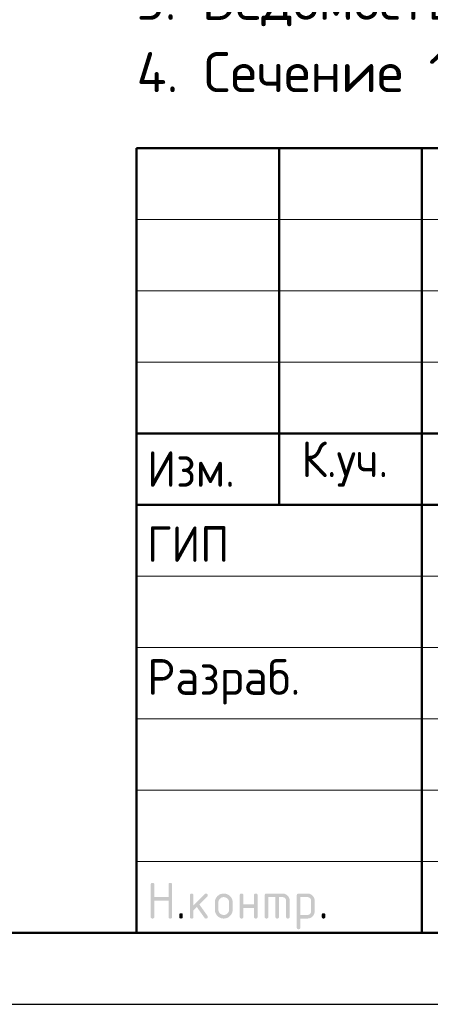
# Model space of a CAD drawing. Header units: millimetres. Extents: x 0 to 21000, y 0 to 14850.
# Tile 11 of 17: x 11090 to 12530, y 0 to 3451. Entities that reach past the tile are written whole.
import ezdxf

# ---------------------------------------------------------------- set-up
doc = ezdxf.new("R2010")
doc.units = ezdxf.units.MM
doc.layers.add('Standard', color=7, linetype='Continuous', lineweight=25)
doc.styles.add('ISOCPEUR', font='txt')

msp = doc.modelspace()

# ---------------------------------------------------------------- hatches: boundary and pattern name
at = {"layer": 'Standard', "linetype": 'Continuous', "lineweight": 25, "transparency": 33554687}
for points in [[(11549.5, 306.9), (11549.5, 419.4), (11549.5, 420.2), (11549.6, 420.9), (11549.7, 421.5), (11549.9, 422.1), (11550.1, 422.7), (11550.4, 423.2), (11550.7, 423.7), (11551.1, 424.1), (11551.5, 424.5), (11552, 424.8), (11552.5, 425.1), (11553.1, 425.3), (11553.6, 425.4), (11554.3, 425.5), (11555, 425.6), (11555.8, 425.6), (11556.6, 425.6), (11557.3, 425.5), (11558, 425.4), (11558.5, 425.3), (11559.1, 425.1), (11559.6, 424.8), (11560.1, 424.5), (11560.5, 424.1), (11560.9, 423.7), (11561.2, 423.2), (11561.5, 422.7), (11561.7, 422.1), (11561.9, 421.5), (11562, 420.9), (11562.1, 420.2), (11562.1, 419.4), (11562.1, 375.7), (11611.9, 375.7), (11611.9, 419.4), (11611.9, 420.2), (11612, 420.9), (11612.1, 421.5), (11612.3, 422.1), (11612.5, 422.7), (11612.8, 423.2), (11613.1, 423.7), (11613.5, 424.1), (11613.9, 424.5), (11614.4, 424.8), (11614.9, 425.1), (11615.4, 425.3), (11616, 425.4), (11616.7, 425.5), (11617.4, 425.6), (11618.2, 425.6), (11619, 425.6), (11619.7, 425.5), (11620.3, 425.4), (11620.9, 425.3), (11621.5, 425.1), (11622, 424.8), (11622.5, 424.5), (11622.9, 424.1), (11623.3, 423.7), (11623.6, 423.2), (11623.9, 422.7), (11624.1, 422.1), (11624.3, 421.5), (11624.3, 420.9), (11624.4, 420.2), (11624.4, 419.4), (11624.4, 306.9), (11624.4, 306.1), (11624.3, 305.4), (11624.3, 304.7), (11624.1, 304.2), (11623.9, 303.6), (11623.6, 303.1), (11623.3, 302.6), (11622.9, 302.2), (11622.5, 301.8), (11622, 301.5), (11621.5, 301.2), (11620.9, 301), (11620.3, 300.8), (11619.7, 300.7), (11619, 300.6), (11618.2, 300.6), (11617.4, 300.6), (11616.7, 300.7), (11616, 300.8), (11615.4, 301), (11614.9, 301.2), (11614.4, 301.5), (11613.9, 301.8), (11613.5, 302.2), (11613.1, 302.6), (11612.8, 303.1), (11612.5, 303.6), (11612.3, 304.2), (11612.1, 304.7), (11612, 305.4), (11611.9, 306.1), (11611.9, 306.9), (11611.9, 363.1), (11562.1, 363.1), (11562.1, 306.9), (11562.1, 306.1), (11562, 305.4), (11561.9, 304.7), (11561.7, 304.2), (11561.5, 303.6), (11561.2, 303.1), (11560.9, 302.6), (11560.5, 302.2), (11560.1, 301.8), (11559.6, 301.5), (11559.1, 301.2), (11558.5, 301), (11558, 300.8), (11557.3, 300.7), (11556.6, 300.6), (11555.8, 300.6), (11555, 300.6), (11554.3, 300.7), (11553.6, 300.8), (11553.1, 301), (11552.5, 301.2), (11552, 301.5), (11551.5, 301.8), (11551.1, 302.2), (11550.7, 302.6), (11550.4, 303.1), (11550.1, 303.6), (11549.9, 304.2), (11549.7, 304.7), (11549.6, 305.4), (11549.5, 306.1)], [(11699.5, 347), (11738.8, 386.3), (11739.2, 386.7), (11739.7, 387.1), (11740.2, 387.4), (11740.8, 387.6), (11741.3, 387.9), (11741.9, 388), (11742.5, 388.1), (11743.2, 388.1), (11744, 388.1), (11744.7, 388), (11745.4, 387.9), (11745.9, 387.7), (11746.5, 387.5), (11747, 387.2), (11747.5, 386.9), (11747.9, 386.5), (11748.3, 386.1), (11748.6, 385.6), (11748.9, 385.1), (11749.1, 384.6), (11749.3, 384), (11749.4, 383.3), (11749.5, 382.6), (11749.5, 381.8), (11749.5, 381.2), (11749.3, 380.6), (11749.2, 380.1), (11749, 379.5), (11748.7, 379), (11748.4, 378.5), (11748, 378), (11747.6, 377.5), (11720.1, 350), (11748.2, 310.5), (11748.8, 309.6), (11749.1, 308.7), (11749.5, 307.8), (11749.5, 306.8), (11749.5, 306), (11749.4, 305.4), (11749.3, 304.7), (11749.1, 304.1), (11748.9, 303.5), (11748.6, 303), (11748.3, 302.6), (11747.9, 302.2), (11747.5, 301.8), (11747, 301.5), (11746.5, 301.2), (11745.9, 301), (11745.4, 300.8), (11744.7, 300.7), (11744, 300.6), (11743.2, 300.6), (11742.4, 300.6), (11741.6, 300.8), (11740.9, 301), (11740.2, 301.3), (11739.6, 301.6), (11739, 302.1), (11738.5, 302.6), (11738, 303.3), (11711.1, 341.1), (11699.5, 329.4), (11699.5, 306.9), (11699.5, 306.1), (11699.4, 305.4), (11699.3, 304.7), (11699.1, 304.2), (11698.9, 303.6), (11698.6, 303.1), (11698.3, 302.6), (11697.9, 302.2), (11697.5, 301.8), (11697, 301.5), (11696.5, 301.2), (11696, 301), (11695.4, 300.8), (11694.7, 300.7), (11694, 300.6), (11693.2, 300.6), (11692.4, 300.6), (11691.7, 300.7), (11691.1, 300.8), (11690.5, 301), (11689.9, 301.2), (11689.4, 301.5), (11688.9, 301.8), (11688.5, 302.2), (11688.1, 302.6), (11687.8, 303.1), (11687.5, 303.6), (11687.3, 304.2), (11687.1, 304.7), (11687, 305.4), (11687, 306.1), (11687, 306.9), (11687, 381.8), (11687, 382.6), (11687, 383.3), (11687.1, 384), (11687.3, 384.6), (11687.5, 385.1), (11687.8, 385.6), (11688.1, 386.1), (11688.5, 386.5), (11688.9, 386.9), (11689.4, 387.2), (11689.9, 387.5), (11690.5, 387.7), (11691.1, 387.9), (11691.7, 388), (11692.4, 388.1), (11693.2, 388.1), (11694, 388.1), (11694.7, 388), (11695.4, 387.9), (11696, 387.7), (11696.5, 387.5), (11697, 387.2), (11697.5, 386.9), (11697.9, 386.5), (11698.3, 386.1), (11698.6, 385.6), (11698.9, 385.1), (11699.1, 384.6), (11699.3, 384), (11699.4, 383.3), (11699.5, 382.6), (11699.5, 381.8)], [(11874.3, 338.1), (11874.3, 306.9), (11874.3, 306.1), (11874.2, 305.4), (11874.1, 304.7), (11873.9, 304.2), (11873.7, 303.6), (11873.5, 303.1), (11873.2, 302.6), (11872.8, 302.2), (11872.4, 301.8), (11871.9, 301.5), (11871.4, 301.2), (11870.8, 301), (11870.2, 300.8), (11869.5, 300.7), (11868.9, 300.6), (11868.1, 300.6), (11867.3, 300.6), (11866.6, 300.7), (11865.9, 300.8), (11865.3, 301), (11864.7, 301.2), (11864.3, 301.5), (11863.8, 301.8), (11863.4, 302.2), (11863, 302.6), (11862.7, 303.1), (11862.4, 303.6), (11862.2, 304.2), (11862, 304.7), (11861.9, 305.4), (11861.8, 306.1), (11861.8, 306.9), (11861.8, 381.8), (11861.8, 382.6), (11861.9, 383.3), (11862, 384), (11862.2, 384.6), (11862.4, 385.1), (11862.7, 385.6), (11863, 386.1), (11863.4, 386.5), (11863.8, 386.9), (11864.3, 387.2), (11864.7, 387.5), (11865.3, 387.7), (11865.9, 387.9), (11866.6, 388), (11867.3, 388.1), (11868.1, 388.1), (11868.9, 388.1), (11869.5, 388), (11870.2, 387.9), (11870.8, 387.7), (11871.4, 387.5), (11871.9, 387.2), (11872.4, 386.9), (11872.8, 386.5), (11873.2, 386.1), (11873.5, 385.6), (11873.7, 385.2), (11873.9, 384.6), (11874.1, 384), (11874.2, 383.3), (11874.3, 382.6), (11874.3, 381.8), (11874.3, 350.6), (11911.7, 350.6), (11911.7, 381.8), (11911.7, 382.6), (11911.8, 383.3), (11911.9, 384), (11912.1, 384.6), (11912.3, 385.2), (11912.6, 385.6), (11912.8, 386.1), (11913.2, 386.5), (11913.6, 386.9), (11914.1, 387.2), (11914.6, 387.5), (11915.2, 387.7), (11915.8, 387.9), (11916.5, 388), (11917.1, 388.1), (11917.9, 388.1), (11918.7, 388.1), (11919.4, 388), (11920.1, 387.9), (11920.7, 387.7), (11921.3, 387.5), (11921.7, 387.2), (11922.2, 386.9), (11922.6, 386.5), (11923, 386.1), (11923.3, 385.6), (11923.6, 385.1), (11923.8, 384.6), (11924, 384), (11924.1, 383.3), (11924.2, 382.6), (11924.2, 381.8), (11924.2, 306.9), (11924.2, 306.1), (11924.1, 305.4), (11924, 304.7), (11923.8, 304.2), (11923.6, 303.6), (11923.3, 303.1), (11923, 302.6), (11922.6, 302.2), (11922.2, 301.8), (11921.7, 301.5), (11921.3, 301.2), (11920.7, 301), (11920.1, 300.8), (11919.4, 300.7), (11918.7, 300.6), (11917.9, 300.6), (11917.1, 300.6), (11916.5, 300.7), (11915.8, 300.8), (11915.2, 301), (11914.6, 301.2), (11914.1, 301.5), (11913.6, 301.8), (11913.2, 302.2), (11912.8, 302.6), (11912.6, 303.1), (11912.3, 303.6), (11912.1, 304.2), (11911.9, 304.7), (11911.8, 305.4), (11911.7, 306.1), (11911.7, 306.9), (11911.7, 338.1)], [(11955.5, 388.1), (12011.7, 388.1), (12013, 388.1), (12014.2, 388), (12015.5, 387.8), (12016.7, 387.6), (12017.9, 387.4), (12019.1, 387.1), (12020.2, 386.7), (12021.3, 386.3), (12022.4, 385.8), (12023.5, 385.2), (12024.5, 384.7), (12025.5, 384), (12026.6, 383.3), (12027.5, 382.5), (12028.5, 381.7), (12029.4, 380.8), (12030.3, 379.9), (12031.1, 378.9), (12031.9, 378), (12032.6, 376.9), (12033.3, 375.9), (12033.8, 374.9), (12034.4, 373.8), (12034.8, 372.7), (12035.3, 371.6), (12035.6, 370.5), (12036, 369.3), (12036.2, 368.1), (12036.4, 366.9), (12036.6, 365.6), (12036.7, 364.4), (12036.7, 363.1), (12036.7, 306.9), (12036.7, 306.1), (12036.6, 305.4), (12036.5, 304.7), (12036.3, 304.2), (12036.1, 303.6), (12035.8, 303.1), (12035.5, 302.6), (12035.1, 302.2), (12034.7, 301.8), (12034.2, 301.5), (12033.7, 301.2), (12033.1, 301), (12032.6, 300.8), (12031.9, 300.7), (12031.2, 300.6), (12030.4, 300.6), (12029.6, 300.6), (12028.9, 300.7), (12028.3, 300.8), (12027.7, 301), (12027.1, 301.2), (12026.6, 301.5), (12026.1, 301.8), (12025.7, 302.2), (12025.3, 302.6), (12025, 303.1), (12024.7, 303.6), (12024.5, 304.2), (12024.3, 304.7), (12024.2, 305.4), (12024.1, 306.1), (12024.1, 306.9), (12024.1, 363.1), (12024.1, 364.4), (12023.9, 365.6), (12023.7, 366.8), (12023.2, 367.9), (12022.8, 369), (12022.1, 370.1), (12021.5, 371.1), (12020.6, 372), (12019.7, 372.9), (12018.7, 373.5), (12017.7, 374.2), (12016.5, 374.7), (12015.4, 375.1), (12014.2, 375.3), (12013, 375.5), (12011.7, 375.5), (11999.2, 375.5), (11999.2, 306.9), (11999.2, 306.1), (11999.1, 305.4), (11999, 304.7), (11998.8, 304.2), (11998.6, 303.6), (11998.3, 303.1), (11998, 302.6), (11997.7, 302.2), (11997.3, 301.8), (11996.8, 301.5), (11996.3, 301.2), (11995.7, 301), (11995.1, 300.8), (11994.4, 300.7), (11993.7, 300.6), (11993, 300.6), (11992.2, 300.6), (11991.5, 300.7), (11990.8, 300.8), (11990.2, 301), (11989.6, 301.2), (11989.1, 301.5), (11988.7, 301.8), (11988.3, 302.2), (11987.9, 302.6), (11987.6, 303.1), (11987.3, 303.6), (11987.1, 304.2), (11986.9, 304.7), (11986.8, 305.4), (11986.7, 306.1), (11986.7, 306.9), (11986.7, 375.5), (11961.8, 375.5), (11961.8, 306.9), (11961.8, 306.1), (11961.7, 305.4), (11961.6, 304.7), (11961.4, 304.2), (11961.2, 303.6), (11960.9, 303.1), (11960.6, 302.6), (11960.2, 302.2), (11959.8, 301.8), (11959.3, 301.5), (11958.8, 301.2), (11958.2, 301), (11957.7, 300.8), (11957, 300.7), (11956.3, 300.6), (11955.5, 300.6), (11954.7, 300.6), (11954, 300.7), (11953.4, 300.8), (11952.8, 301), (11952.2, 301.2), (11951.7, 301.5), (11951.2, 301.8), (11950.8, 302.2), (11950.4, 302.6), (11950.1, 303.1), (11949.8, 303.6), (11949.6, 304.2), (11949.4, 304.7), (11949.3, 305.4), (11949.2, 306.1), (11949.2, 306.9), (11949.2, 381.8), (11949.2, 382.6), (11949.3, 383.3), (11949.4, 384), (11949.6, 384.6), (11949.8, 385.1), (11950.1, 385.6), (11950.4, 386.1), (11950.8, 386.5), (11951.2, 386.9), (11951.7, 387.2), (11952.2, 387.5), (11952.8, 387.7), (11953.3, 387.9), (11954, 388), (11954.7, 388.1)], [(11649.5, 313.2), (11649.5, 313.9), (11649.6, 314.6), (11649.7, 315.3), (11649.9, 315.9), (11650.1, 316.5), (11650.4, 317), (11650.7, 317.5), (11651.1, 317.9), (11651.5, 318.3), (11651.9, 318.5), (11652.4, 318.8), (11653, 319), (11653.6, 319.2), (11654.3, 319.3), (11655, 319.4), (11655.8, 319.4), (11656.5, 319.4), (11657.2, 319.3), (11657.9, 319.2), (11658.5, 319), (11659.1, 318.8), (11659.6, 318.5), (11660.1, 318.3), (11660.4, 317.9), (11660.8, 317.5), (11661.1, 317), (11661.4, 316.5), (11661.6, 315.9), (11661.8, 315.3), (11661.9, 314.6), (11662, 313.9), (11662, 313.2), (11662, 306.9), (11662, 306.1), (11661.9, 305.4), (11661.8, 304.8), (11661.6, 304.2), (11661.4, 303.6), (11661.1, 303.1), (11660.8, 302.6), (11660.4, 302.2), (11660.1, 301.8), (11659.6, 301.5), (11659.1, 301.2), (11658.5, 301), (11657.9, 300.8), (11657.2, 300.7), (11656.5, 300.6), (11655.8, 300.6), (11655, 300.6), (11654.3, 300.7), (11653.6, 300.8), (11653, 301), (11652.4, 301.2), (11651.9, 301.5), (11651.5, 301.8), (11651.1, 302.2), (11650.7, 302.6), (11650.4, 303.1), (11650.1, 303.6), (11649.9, 304.2), (11649.7, 304.8), (11649.6, 305.4), (11649.5, 306.1), (11649.5, 306.9)], [(12149.1, 313.2), (12149.1, 313.9), (12149.2, 314.6), (12149.3, 315.3), (12149.5, 315.9), (12149.7, 316.5), (12150, 317), (12150.3, 317.5), (12150.7, 317.9), (12151.1, 318.3), (12151.6, 318.5), (12152.1, 318.8), (12152.7, 319), (12153.3, 319.2), (12153.9, 319.3), (12154.6, 319.4), (12155.4, 319.4), (12156.2, 319.4), (12156.9, 319.3), (12157.6, 319.2), (12158.2, 319), (12158.7, 318.8), (12159.2, 318.5), (12159.7, 318.3), (12160.1, 317.9), (12160.5, 317.5), (12160.8, 317), (12161.1, 316.5), (12161.3, 315.9), (12161.5, 315.3), (12161.6, 314.6), (12161.7, 313.9), (12161.7, 313.2), (12161.7, 306.9), (12161.7, 306.1), (12161.6, 305.4), (12161.5, 304.8), (12161.3, 304.2), (12161.1, 303.6), (12160.8, 303.1), (12160.5, 302.6), (12160.1, 302.2), (12159.7, 301.8), (12159.2, 301.5), (12158.7, 301.2), (12158.2, 301), (12157.6, 300.8), (12156.9, 300.7), (12156.2, 300.6), (12155.4, 300.6), (12154.6, 300.6), (12153.9, 300.7), (12153.3, 300.8), (12152.7, 301), (12152.1, 301.2), (12151.6, 301.5), (12151.1, 301.8), (12150.7, 302.2), (12150.3, 302.6), (12150, 303.1), (12149.7, 303.6), (12149.5, 304.2), (12149.3, 304.8), (12149.2, 305.4), (12149.1, 306.1), (12149.1, 306.9)]]:
    msp.add_hatch(color=7, dxfattribs=at).paths.add_polyline_path(points, flags=16)
h = msp.add_hatch(color=7, dxfattribs=at)
h.paths.add_polyline_path([(11774.4, 331.9), (11774.4, 356.8), (11774.4, 358.5), (11774.5, 360), (11774.7, 361.6), (11775, 363.1), (11775.2, 364.6), (11775.7, 366), (11776.1, 367.5), (11776.7, 368.9), (11777.2, 370.2), (11777.9, 371.6), (11778.7, 372.9), (11779.5, 374.1), (11780.4, 375.4), (11781.4, 376.6), (11782.4, 377.8), (11783.5, 378.9), (11784.6, 380.1), (11785.8, 381.1), (11787, 382.1), (11788.3, 382.9), (11789.6, 383.8), (11790.9, 384.5), (11792.2, 385.2), (11793.6, 385.8), (11795, 386.4), (11796.4, 386.8), (11797.8, 387.2), (11799.3, 387.5), (11800.8, 387.8), (11802.4, 387.9), (11804, 388.1), (11805.6, 388.1), (11807.2, 388.1), (11808.8, 387.9), (11810.4, 387.8), (11811.9, 387.5), (11813.4, 387.2), (11814.8, 386.8), (11816.3, 386.4), (11817.7, 385.8), (11819.1, 385.3), (11820.4, 384.5), (11821.7, 383.8), (11823, 383), (11824.2, 382.1), (11825.4, 381.2), (11826.6, 380.2), (11827.7, 379), (11828.9, 377.9), (11829.9, 376.7), (11830.8, 375.5), (11831.7, 374.3), (11832.5, 373), (11833.2, 371.7), (11833.9, 370.4), (11834.5, 369), (11835.1, 367.6), (11835.5, 366.1), (11835.9, 364.7), (11836.2, 363.2), (11836.5, 361.7), (11836.6, 360.1), (11836.8, 358.5), (11836.8, 356.8), (11836.8, 331.9), (11836.8, 330.2), (11836.6, 328.7), (11836.5, 327.1), (11836.2, 325.6), (11835.9, 324.1), (11835.5, 322.7), (11835.1, 321.2), (11834.5, 319.9), (11833.9, 318.5), (11833.2, 317.2), (11832.5, 315.8), (11831.6, 314.6), (11830.8, 313.3), (11829.8, 312.1), (11828.8, 310.9), (11827.6, 309.8), (11826.5, 308.6), (11825.3, 307.6), (11824.1, 306.6), (11822.8, 305.8), (11821.6, 304.9), (11820.3, 304.2), (11818.9, 303.5), (11817.6, 302.9), (11816.2, 302.4), (11814.7, 301.9), (11813.3, 301.5), (11811.8, 301.2), (11810.3, 300.9), (11808.7, 300.8), (11807.2, 300.6), (11805.6, 300.6), (11804, 300.6), (11802.4, 300.8), (11800.8, 300.9), (11799.3, 301.2), (11797.8, 301.5), (11796.4, 301.9), (11795, 302.4), (11793.6, 302.9), (11792.2, 303.5), (11790.9, 304.2), (11789.6, 304.9), (11788.3, 305.8), (11787, 306.6), (11785.8, 307.6), (11784.6, 308.6), (11783.5, 309.8), (11782.4, 310.9), (11781.4, 312.1), (11780.4, 313.3), (11779.5, 314.6), (11778.7, 315.8), (11777.9, 317.2), (11777.2, 318.5), (11776.7, 319.9), (11776.1, 321.2), (11775.7, 322.7), (11775.2, 324.1), (11775, 325.6), (11774.7, 327.1), (11774.5, 328.7), (11774.4, 330.2)], flags=16)
h.paths.add_polyline_path([(11824.2, 331.9), (11824.2, 356.9), (11824.2, 358.8), (11823.9, 360.6), (11823.6, 362.4), (11822.9, 364.1), (11822.2, 365.8), (11821.2, 367.3), (11820.1, 368.8), (11818.8, 370.2), (11817.4, 371.5), (11815.9, 372.6), (11814.4, 373.6), (11812.7, 374.3), (11811.1, 375), (11809.3, 375.3), (11807.5, 375.6), (11805.6, 375.6), (11803.6, 375.6), (11801.8, 375.3), (11800.1, 375), (11798.4, 374.3), (11796.8, 373.6), (11795.2, 372.6), (11793.7, 371.5), (11792.4, 370.2), (11791, 368.8), (11790, 367.3), (11789, 365.8), (11788.3, 364.1), (11787.6, 362.4), (11787.2, 360.6), (11786.9, 358.8), (11786.9, 356.9), (11786.9, 331.9), (11786.9, 329.9), (11787.2, 328.1), (11787.6, 326.3), (11788.3, 324.7), (11788.9, 323), (11790, 321.5), (11791, 320), (11792.3, 318.6), (11793.7, 317.2), (11795.2, 316.2), (11796.7, 315.2), (11798.3, 314.5), (11800, 313.8), (11801.8, 313.5), (11803.6, 313.2), (11805.6, 313.2), (11807.5, 313.2), (11809.3, 313.5), (11811.1, 313.9), (11812.7, 314.5), (11814.4, 315.2), (11815.9, 316.3), (11817.4, 317.3), (11818.8, 318.7), (11820.1, 320), (11821.2, 321.5), (11822.2, 323.1), (11822.9, 324.7), (11823.6, 326.4), (11823.9, 328.2), (11824.2, 330)])
h = msp.add_hatch(color=7, dxfattribs=at)
h.paths.add_polyline_path([(12061.7, 381.8), (12061.7, 382.6), (12061.8, 383.3), (12061.9, 384), (12062.1, 384.6), (12062.3, 385.1), (12062.6, 385.6), (12062.9, 386.1), (12063.3, 386.5), (12063.7, 386.9), (12064.2, 387.2), (12064.6, 387.5), (12065.2, 387.7), (12065.8, 387.9), (12066.5, 388), (12067.2, 388.1), (12068, 388.1), (12099.1, 388.1), (12100.5, 388.1), (12101.7, 388), (12103, 387.8), (12104.2, 387.6), (12105.4, 387.4), (12106.6, 387.1), (12107.7, 386.7), (12108.8, 386.3), (12109.9, 385.8), (12111, 385.2), (12112, 384.7), (12113, 384), (12114.1, 383.3), (12115, 382.5), (12116, 381.7), (12116.9, 380.8), (12117.8, 379.9), (12118.6, 379), (12119.4, 378), (12120, 377), (12120.7, 376), (12121.3, 374.9), (12121.8, 373.9), (12122.3, 372.8), (12122.7, 371.7), (12123.1, 370.5), (12123.4, 369.4), (12123.6, 368.1), (12123.9, 366.9), (12124, 365.7), (12124.1, 364.4), (12124.1, 363.1), (12124.1, 325.6), (12124.1, 324.3), (12124, 323.1), (12123.9, 321.8), (12123.6, 320.6), (12123.4, 319.4), (12123.1, 318.3), (12122.7, 317.1), (12122.3, 316), (12121.8, 314.9), (12121.3, 313.8), (12120.7, 312.8), (12120, 311.8), (12119.4, 310.8), (12118.6, 309.8), (12117.8, 308.8), (12116.9, 307.9), (12116, 307), (12115, 306.2), (12114.1, 305.4), (12113.1, 304.7), (12112.1, 304.1), (12111, 303.5), (12109.9, 302.9), (12108.8, 302.5), (12107.7, 302), (12106.6, 301.7), (12105.4, 301.3), (12104.2, 301.1), (12103, 300.9), (12101.7, 300.8), (12100.5, 300.6), (12099.2, 300.6), (12074.2, 300.6), (12074.2, 269.4), (12074.2, 268.7), (12074.1, 268), (12074, 267.3), (12073.8, 266.7), (12073.7, 266.1), (12073.4, 265.6), (12073.1, 265.1), (12072.7, 264.7), (12072.3, 264.4), (12071.8, 264.1), (12071.3, 263.8), (12070.7, 263.6), (12070.1, 263.4), (12069.4, 263.3), (12068.8, 263.2), (12068, 263.2), (12067.2, 263.2), (12066.5, 263.3), (12065.8, 263.4), (12065.2, 263.6), (12064.7, 263.8), (12064.2, 264.1), (12063.7, 264.4), (12063.3, 264.8), (12062.9, 265.1), (12062.6, 265.6), (12062.3, 266.1), (12062.1, 266.7), (12061.9, 267.3), (12061.8, 268), (12061.7, 268.7), (12061.7, 269.4)], flags=16)
h.paths.add_polyline_path([(12074.2, 375.5), (12074.2, 313.2), (12099.1, 313.2), (12100.4, 313.2), (12101.6, 313.4), (12102.8, 313.6), (12103.9, 314.1), (12105, 314.5), (12106, 315.2), (12107, 315.9), (12107.9, 316.8), (12108.9, 317.7), (12109.5, 318.7), (12110.2, 319.7), (12110.7, 320.8), (12111.1, 321.9), (12111.4, 323.1), (12111.6, 324.3), (12111.6, 325.6), (12111.6, 363.1), (12111.6, 364.4), (12111.4, 365.6), (12111.1, 366.8), (12110.7, 367.9), (12110.2, 369.1), (12109.6, 370.1), (12108.9, 371.1), (12108, 372), (12107.1, 372.9), (12106.1, 373.5), (12105.1, 374.2), (12104, 374.7), (12102.9, 375.1), (12101.7, 375.3), (12100.5, 375.5), (12099.1, 375.5)])

# ---------------------------------------------------------------- linework, layer by layer
at = {"layer": 'Standard', "color": 7, "linetype": 'Continuous', "lineweight": 50, "transparency": 33554687}
for p, q in [((11500, 250), (11500, 3000)), ((11500, 3000), (20750, 3000)), ((12000, 1750), (12000, 3000)), ((12500, 250), (12500, 3000)), ((11500, 2000), (14750, 2000)), ((11500, 2000), (14750, 2000)), ((11500, 1750), (14750, 1750)), ((11500, 1750), (14750, 1750))]:
    msp.add_line(p, q, dxfattribs=at)
at = {"layer": 'Standard', "color": 7, "linetype": 'Continuous', "lineweight": 13, "transparency": 33554687}
for p, q in [((11500, 2750), (14750, 2750)), ((11500, 2500), (14750, 2500)), ((11500, 2250), (14750, 2250)), ((11500, 1500), (14750, 1500)), ((11500, 1250), (14750, 1250)), ((11500, 1250), (14750, 1250)), ((11500, 1000), (14750, 1000)), ((11500, 1000), (14750, 1000)), ((11500, 750), (14750, 750)), ((11500, 500), (14750, 500))]:
    msp.add_line(p, q, dxfattribs=at)
at = {"layer": 'Standard', "color": 7, "linetype": 'Continuous', "lineweight": 25, "transparency": 33554687}
msp.add_line((11500, 250), (20750, 250), dxfattribs=at)
msp.add_line((11500, 250), (20750, 250), dxfattribs=at)
msp.add_line((11500, 250), (20750, 250), dxfattribs=at)
msp.add_lwpolyline([(0, 0), (21000, 0), (21000, 14850), (0, 14850), (0, 0)], close=True, dxfattribs=at)
at = {"layer": 'Standard', "color": 7, "linetype": 'Continuous', "lineweight": 13, "transparency": 33554687}
msp.add_lwpolyline([(21000, 14850), (0, 14850), (0, 0), (21000, 0), (21000, 14850)], dxfattribs=at)
at = {"layer": 'Standard', "color": 7, "linetype": 'Continuous', "lineweight": 50, "transparency": 33554687}
msp.add_lwpolyline([(1000, 14600), (20750, 14600), (20750, 250), (1000, 250), (1000, 14600)], close=True, dxfattribs=at)
at = {"layer": 'Standard', "color": 7, "linetype": 'Continuous', "lineweight": 25, "transparency": 33554687}
msp.add_lwpolyline([(20750, 3000), (11500, 3000), (11500, 250), (20750, 250), (20750, 3000)], dxfattribs=at)

# ---------------------------------------------------------------- texts
at = {"layer": 'Standard', "color": 7, "linetype": 'Continuous', "lineweight": 13, "transparency": 33554687, "insert": (11500, 4349.3), "char_height": 140, "width": 6589.45, "attachment_point": 1, "line_spacing_factor": 1.084337}
msp.add_mtext('\\A1;{\\fISOCPEUR|i0|b0;\\H139.999998;\\W1.000000;\\C7;1. По периметру площадки в стене выполнить шпонку}\\P{\\fISOCPEUR|i0|b0;\\H139.999998;\\W1.000000;\\C7;Арматуру установить на хим. анкер Hilti HIT-HY 200-A (или аналог)}\\P{\\fISOCPEUR|i0|b0;\\H139.999998;\\W1.000000;\\C7;2. Общие указания см. лист 1}\\P{\\fISOCPEUR|i0|b0;\\H139.999998;\\W1.000000;\\C7;3. Ведомость деталей см. лист 15. Ведомость расхода стали см. лист 1.1}\\P{\\fISOCPEUR|i0|b0;\\H139.999998;\\W1.000000;\\C7;4. Сечение 1-1 см. лист 15, сечения а-а...б-б см. лист 6}\\P', dxfattribs=at)
at = {"layer": 'Standard', "color": 7, "linetype": 'Continuous', "lineweight": 25, "transparency": 33554687, "char_height": 125, "attachment_point": 7, "style": 'ISOCPEUR'}
for s, insert, width in [('\\W0.93;Изм.', (11537, 1813.8), 376.448), ('\\W0.93;К.уч.', (12078, 1813.8), 408.006), ('\\W0.92;ГИП', (11537, 1550.6), 344.81), ('\\W0.96;Разраб.', (11537, 1050.6), 653.281)]:
    msp.add_mtext(s, dxfattribs=dict(at, insert=insert, width=width))

doc.saveas('drawing.dxf')
